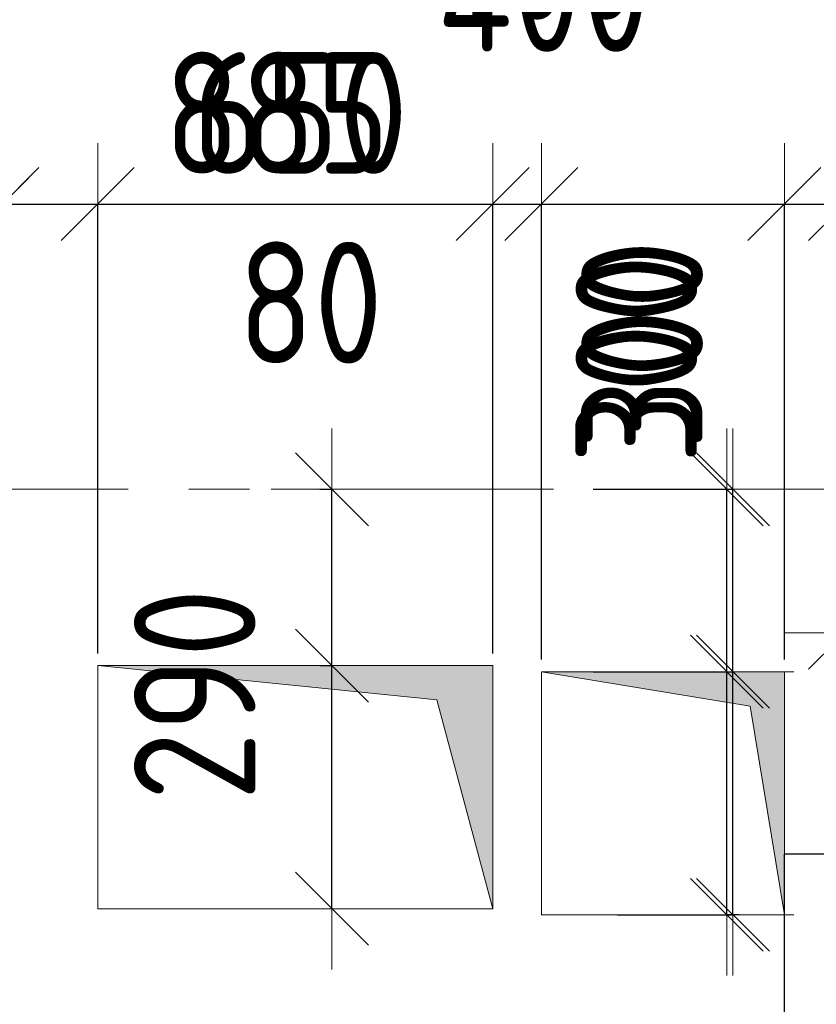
# Model space of a CAD drawing. Header units: metres. Extents: x -38 to 89, y -15 to 21.
# Tile 80 of 129: x 53.59 to 54.9, y 6.55 to 8.17. Entities that reach past the tile are written whole.
import ezdxf

# ---------------------------------------------------------------- set-up
doc = ezdxf.new("R2010")
doc.units = ezdxf.units.M
doc.header["$PDMODE"] = 65
for name, pattern in [('______11', [0.5, 0.4, -0.05, 0, -0.05]), ('______2', [0.27, 0.2, -0.07]), ('______5', [1.1, 0.8, -0.1, 0.1, -0.1])]:
    doc.linetypes.add(name, pattern=pattern)
for name, color, linetype, lineweight in [('XR$2$Осевая линия (1)', 7, '______5', 13), ('XR$3$Перекрытие (1)', 7, 'Continuous', 35), ('XR$4$Размерная линия (1)', 7, 'Continuous', 13), ('XR$5$Размерная линия (1)', 7, 'Continuous', 13)]:
    doc.layers.add(name, color=color, linetype=linetype, lineweight=lineweight)
doc.layers.add('XR$3$Макрос проема_ отверстия', color=7, linetype='Continuous', lineweight=13, true_color=0x2d2d2d)
doc.layers.add('XR$7$Стена_ бетон несущ.', color=7, linetype='Continuous', lineweight=70, true_color=0xb4b496)
doc.styles.add('ISOCPEUR', font='txt')
doc.dimstyles.new('DIMSTYLE_3', dxfattribs={"dimtxt": 0.2, "dimasz": 0.2, "dimexe": 0, "dimexo": 0, "dimgap": 0.1, "dimtad": 2, "dimdec": 0, "dimlfac": 1000, "dimrnd": 5, "dimzin": 12, "dimdsep": 46, "dimtxsty": 'ISOCPEUR', "dimblk1": 'ALL_ML_STRICH', "dimblk2": 'ALL_ML_STRICH', "dimsah": 1, "dimcen": 0, "dimclrd": 7, "dimclre": 256, "dimclrt": 7, "dimadec": 0, "dimazin": 0, "dimtfac": 1, "dimtdec": 0, "dimtix": 1, "dimtmove": 2, "dimatfit": 3, "dimfxl": 0, "dimtzin": 0, "dimlwd": 0, "dimlwe": -3, "dimarcsym": 0})
doc.dimstyles.new('DIMSTYLE_6', dxfattribs={"dimtxt": 0.2, "dimasz": 0.2, "dimexe": 0, "dimexo": 0, "dimgap": 0.1, "dimtad": 2, "dimdec": 0, "dimlfac": 1000, "dimrnd": 5, "dimzin": 12, "dimdsep": 46, "dimtxsty": 'ISOCPEUR', "dimblk1": 'ALL_ML_STRICH', "dimblk2": 'ALL_ML_STRICH', "dimsah": 1, "dimcen": 0, "dimclrd": 7, "dimclre": 256, "dimclrt": 7, "dimadec": 0, "dimazin": 0, "dimtfac": 1, "dimtdec": 0, "dimtix": 1, "dimtmove": 2, "dimatfit": 3, "dimfxl": 0, "dimtvp": 1.2, "dimtzin": 0, "dimlwd": 0, "dimlwe": -3, "dimarcsym": 0})
doc.dimstyles.new('DIMSTYLE_7', dxfattribs={"dimtxt": 0.2, "dimasz": 0.2, "dimexe": 0, "dimexo": 0, "dimgap": 0.1, "dimtad": 0, "dimdec": 0, "dimlfac": 1000, "dimrnd": 5, "dimzin": 12, "dimdsep": 46, "dimtxsty": 'ISOCPEUR', "dimblk1": 'ALL_ML_STRICH', "dimblk2": 'ALL_ML_STRICH', "dimsah": 1, "dimcen": 0, "dimclrd": 7, "dimclre": 256, "dimclrt": 7, "dimadec": 0, "dimazin": 0, "dimtfac": 1, "dimtdec": 0, "dimtix": 1, "dimtmove": 2, "dimatfit": 3, "dimfxl": 0, "dimtvp": 1.2, "dimtzin": 0, "dimlwd": 0, "dimlwe": -3, "dimarcsym": 0})

# ---------------------------------------------------------------- blocks, each defined once
blk = doc.blocks.new('Отображение проема', base_point=(-1.1579, -49.3094))
at = {"layer": 'XR$3$Макрос проема_ отверстия', "true_color": 0x000000, "transparency": 33554687}
blk.add_hatch(color=18, dxfattribs=at).paths.add_polyline_path([(-1.1579, -50.1094), (-1.0448, -49.4225), (-0.3579, -49.3094), (-1.1579, -49.3094)])
at = {"layer": 'XR$3$Макрос проема_ отверстия', "transparency": 33554687}
for p, q in [((-1.1579, -50.1094), (-1.1579, -49.3094)), ((-1.1579, -49.3094), (-0.3579, -49.3094)), ((-1.0448, -49.4225), (-0.3579, -49.3094)), ((-1.1579, -50.1094), (-1.0448, -49.4225))]:
    blk.add_line(p, q, dxfattribs=at)
blk = doc.blocks.new('ALL_ML_STRICH')
at = {"color": 0, "linetype": 'ByBlock', "lineweight": -2}
for p, q in [((0, -0.5), (0, 0.5)), ((-0.3, -0.3), (0.3, 0.3)), ((-1, 0), (0.5, 0))]:
    blk.add_line(p, q, dxfattribs=at)
blk = doc.blocks.new('*D177')
at = {"layer": 'DEFPOINTS', "color": 7, "linetype": 'Continuous', "lineweight": 13, "transparency": 33554687}
for p in [(54.95, 7.1641), (54.95, 6.7254), (55.05, 6.5799)]:
    blk.add_point(p, dxfattribs=at)
at = {"layer": 'XR$4$Размерная линия (1)', "color": 9, "linetype": 'Continuous', "lineweight": -2, "true_color": 0xc7c7c7, "transparency": 33554687}
for p, q in [((54.95, 6.7454), (54.95, 7.1641)), ((55.05, 6.5999), (55.05, 7.1641))]:
    blk.add_line(p, q, dxfattribs=at)
at = {"layer": 'XR$4$Размерная линия (1)', "color": 7, "linetype": 'Continuous', "lineweight": -2, "transparency": 33554687}
blk.add_line((54.95, 7.1641), (55.05, 7.1641), dxfattribs=at)
at = {"layer": 'XR$4$Размерная линия (1)', "color": 7, "linetype": 'Continuous', "lineweight": 13, "transparency": 33554687, "xscale": 0.2, "yscale": 0.2, "zscale": 0.2, "rotation": 180}
blk.add_blockref('ALL_ML_STRICH', (54.95, 7.1641), dxfattribs=at)
at = {"layer": 'XR$4$Размерная линия (1)', "color": 7, "linetype": 'Continuous', "lineweight": 13, "transparency": 33554687, "xscale": 0.2, "yscale": 0.2, "zscale": 0.2}
blk.add_blockref('ALL_ML_STRICH', (55.05, 7.1641), dxfattribs=at)
at = {"layer": 'XR$4$Размерная линия (1)', "color": 7, "linetype": 'Continuous', "lineweight": 13, "transparency": 33554687, "insert": (55.4015, 6.9507), "char_height": 0.2, "width": 0.5, "attachment_point": 5, "style": 'ISOCPEUR'}
blk.add_mtext('\\W0.83;\\A1;{100}', dxfattribs=at)
blk = doc.blocks.new('*D181')
at = {"layer": 'DEFPOINTS', "color": 7, "linetype": 'Continuous', "lineweight": 13, "transparency": 33554687}
for p in [(54.5156, 7.1), (54.5555, 6.7), (54.7654, 6.7)]:
    blk.add_point(p, dxfattribs=at)
at = {"layer": 'XR$4$Размерная линия (1)', "color": 9, "linetype": 'Continuous', "lineweight": -2, "true_color": 0xc7c7c7, "transparency": 33554687}
for p, q in [((54.5356, 7.1), (54.7654, 7.1)), ((54.5755, 6.7), (54.7654, 6.7))]:
    blk.add_line(p, q, dxfattribs=at)
at = {"layer": 'XR$4$Размерная линия (1)', "color": 7, "linetype": 'Continuous', "lineweight": -2, "transparency": 33554687}
blk.add_line((54.7654, 6.7), (54.7654, 7.1), dxfattribs=at)
at = {"layer": 'XR$4$Размерная линия (1)', "color": 7, "linetype": 'Continuous', "lineweight": 13, "transparency": 33554687, "xscale": 0.2, "yscale": 0.2, "zscale": 0.2}
for p, rotation in [((54.7654, 7.1), 90), ((54.7654, 6.7), 270)]:
    blk.add_blockref('ALL_ML_STRICH', p, dxfattribs=dict(at, rotation=rotation))
at = {"layer": 'XR$4$Размерная линия (1)', "color": 7, "linetype": 'Continuous', "lineweight": 13, "transparency": 33554687, "insert": (54.6151, 6.3393), "char_height": 0.2, "width": 0.5, "attachment_point": 5, "rotation": 90, "style": 'ISOCPEUR'}
blk.add_mtext('\\W0.83;\\A1;{400}', dxfattribs=at)
blk = doc.blocks.new('*D182')
at = {"layer": 'DEFPOINTS', "color": 7, "linetype": 'Continuous', "lineweight": 13, "transparency": 33554687}
for p in [(54.5156, 7.4), (54.5156, 7.1), (54.7654, 7.1)]:
    blk.add_point(p, dxfattribs=at)
at = {"layer": 'XR$4$Размерная линия (1)', "color": 9, "linetype": 'Continuous', "lineweight": -2, "true_color": 0xc7c7c7, "transparency": 33554687}
for p, q in [((54.5356, 7.4), (54.7654, 7.4)), ((54.5356, 7.1), (54.7654, 7.1))]:
    blk.add_line(p, q, dxfattribs=at)
at = {"layer": 'XR$4$Размерная линия (1)', "color": 7, "linetype": 'Continuous', "lineweight": -2, "transparency": 33554687}
blk.add_line((54.7654, 7.1), (54.7654, 7.4), dxfattribs=at)
at = {"layer": 'XR$4$Размерная линия (1)', "color": 7, "linetype": 'Continuous', "lineweight": 13, "transparency": 33554687, "xscale": 0.2, "yscale": 0.2, "zscale": 0.2}
for p, rotation in [((54.7654, 7.4), 90), ((54.7654, 7.1), 270)]:
    blk.add_blockref('ALL_ML_STRICH', p, dxfattribs=dict(at, rotation=rotation))
at = {"layer": 'XR$4$Размерная линия (1)', "color": 7, "linetype": 'Continuous', "lineweight": 13, "transparency": 33554687, "insert": (54.616, 7.6381), "char_height": 0.2, "width": 0.5, "attachment_point": 5, "rotation": 90, "style": 'ISOCPEUR'}
blk.add_mtext('\\W0.83;\\A1;{300}', dxfattribs=at)
blk = doc.blocks.new('*D287')
at = {"layer": 'DEFPOINTS', "color": 7, "linetype": 'Continuous', "lineweight": 13, "transparency": 33554687}
for p in [(52.963, 7.8692), (52.963, 7.2599), (53.563, 7.2599)]:
    blk.add_point(p, dxfattribs=at)
at = {"layer": 'XR$4$Размерная линия (1)', "color": 9, "linetype": 'Continuous', "lineweight": -2, "true_color": 0xc7c7c7, "transparency": 33554687}
for p, q in [((52.963, 7.2799), (52.963, 7.8692)), ((53.563, 7.2799), (53.563, 7.8692))]:
    blk.add_line(p, q, dxfattribs=at)
at = {"layer": 'XR$4$Размерная линия (1)', "color": 7, "linetype": 'Continuous', "lineweight": -2, "transparency": 33554687}
blk.add_line((52.963, 7.8692), (53.563, 7.8692), dxfattribs=at)
at = {"layer": 'XR$4$Размерная линия (1)', "color": 7, "linetype": 'Continuous', "lineweight": 13, "transparency": 33554687, "xscale": 0.2, "yscale": 0.2, "zscale": 0.2, "rotation": 180}
blk.add_blockref('ALL_ML_STRICH', (52.963, 7.8692), dxfattribs=at)
at = {"layer": 'XR$4$Размерная линия (1)', "color": 7, "linetype": 'Continuous', "lineweight": 13, "transparency": 33554687, "xscale": 0.2, "yscale": 0.2, "zscale": 0.2}
blk.add_blockref('ALL_ML_STRICH', (53.563, 7.8692), dxfattribs=at)
at = {"layer": 'XR$4$Размерная линия (1)', "color": 7, "linetype": 'Continuous', "lineweight": 13, "transparency": 33554687, "insert": (53.2713, 8.0192), "char_height": 0.2, "width": 0.5, "attachment_point": 5, "style": 'ISOCPEUR'}
blk.add_mtext('\\W0.83;\\A1;{600}', dxfattribs=at)
blk = doc.blocks.new('*D288')
at = {"layer": 'DEFPOINTS', "color": 7, "linetype": 'Continuous', "lineweight": 13, "transparency": 33554687}
for p in [(53.563, 7.8692), (53.563, 7.2599), (54.4501, 7.0999)]:
    blk.add_point(p, dxfattribs=at)
at = {"layer": 'XR$4$Размерная линия (1)', "color": 9, "linetype": 'Continuous', "lineweight": -2, "true_color": 0xc7c7c7, "transparency": 33554687}
for p, q in [((53.563, 7.2799), (53.563, 7.8692)), ((54.4501, 7.1199), (54.4501, 7.8692))]:
    blk.add_line(p, q, dxfattribs=at)
at = {"layer": 'XR$4$Размерная линия (1)', "color": 7, "linetype": 'Continuous', "lineweight": -2, "transparency": 33554687}
blk.add_line((53.563, 7.8692), (54.4501, 7.8692), dxfattribs=at)
at = {"layer": 'XR$4$Размерная линия (1)', "color": 7, "linetype": 'Continuous', "lineweight": 13, "transparency": 33554687, "xscale": 0.2, "yscale": 0.2, "zscale": 0.2, "rotation": 180}
blk.add_blockref('ALL_ML_STRICH', (53.563, 7.8692), dxfattribs=at)
at = {"layer": 'XR$4$Размерная линия (1)', "color": 7, "linetype": 'Continuous', "lineweight": 13, "transparency": 33554687, "xscale": 0.2, "yscale": 0.2, "zscale": 0.2}
blk.add_blockref('ALL_ML_STRICH', (54.4501, 7.8692), dxfattribs=at)
at = {"layer": 'XR$4$Размерная линия (1)', "color": 7, "linetype": 'Continuous', "lineweight": 13, "transparency": 33554687, "insert": (54.0149, 8.0192), "char_height": 0.2, "width": 0.5, "attachment_point": 5, "style": 'ISOCPEUR'}
blk.add_mtext('\\W0.83;\\A1;{885}', dxfattribs=at)
blk = doc.blocks.new('*D289')
at = {"layer": 'DEFPOINTS', "color": 7, "linetype": 'Continuous', "lineweight": 13, "transparency": 33554687}
for p in [(54.4501, 7.8692), (54.4501, 7.0999), (54.8501, 7.1)]:
    blk.add_point(p, dxfattribs=at)
at = {"layer": 'XR$4$Размерная линия (1)', "color": 9, "linetype": 'Continuous', "lineweight": -2, "true_color": 0xc7c7c7, "transparency": 33554687}
for p, q in [((54.4501, 7.1199), (54.4501, 7.8692)), ((54.8501, 7.12), (54.8501, 7.8692))]:
    blk.add_line(p, q, dxfattribs=at)
at = {"layer": 'XR$4$Размерная линия (1)', "color": 7, "linetype": 'Continuous', "lineweight": -2, "transparency": 33554687}
blk.add_line((54.4501, 7.8692), (54.8501, 7.8692), dxfattribs=at)
at = {"layer": 'XR$4$Размерная линия (1)', "color": 7, "linetype": 'Continuous', "lineweight": 13, "transparency": 33554687, "xscale": 0.2, "yscale": 0.2, "zscale": 0.2, "rotation": 180}
blk.add_blockref('ALL_ML_STRICH', (54.4501, 7.8692), dxfattribs=at)
at = {"layer": 'XR$4$Размерная линия (1)', "color": 7, "linetype": 'Continuous', "lineweight": 13, "transparency": 33554687, "xscale": 0.2, "yscale": 0.2, "zscale": 0.2}
blk.add_blockref('ALL_ML_STRICH', (54.8501, 7.8692), dxfattribs=at)
at = {"layer": 'XR$4$Размерная линия (1)', "color": 7, "linetype": 'Continuous', "lineweight": 13, "transparency": 33554687, "insert": (54.4377, 8.2727), "char_height": 0.2, "width": 0.5, "attachment_point": 5, "style": 'ISOCPEUR'}
blk.add_mtext('\\W0.83;\\A1;{400}', dxfattribs=at)
blk = doc.blocks.new('*D290')
at = {"layer": 'DEFPOINTS', "color": 7, "linetype": 'Continuous', "lineweight": 13, "transparency": 33554687}
for p in [(54.8501, 7.8692), (54.95, 7.6293), (54.8501, 7.1)]:
    blk.add_point(p, dxfattribs=at)
at = {"layer": 'XR$4$Размерная линия (1)', "color": 9, "linetype": 'Continuous', "lineweight": -2, "true_color": 0xc7c7c7, "transparency": 33554687}
for p, q in [((54.8501, 7.12), (54.8501, 7.8692)), ((54.95, 7.6493), (54.95, 7.8692))]:
    blk.add_line(p, q, dxfattribs=at)
at = {"layer": 'XR$4$Размерная линия (1)', "color": 7, "linetype": 'Continuous', "lineweight": -2, "transparency": 33554687}
blk.add_line((54.8501, 7.8692), (54.95, 7.8692), dxfattribs=at)
at = {"layer": 'XR$4$Размерная линия (1)', "color": 7, "linetype": 'Continuous', "lineweight": 13, "transparency": 33554687, "xscale": 0.2, "yscale": 0.2, "zscale": 0.2}
blk.add_blockref('ALL_ML_STRICH', (54.95, 7.8692), dxfattribs=at)
at = {"layer": 'XR$4$Размерная линия (1)', "color": 7, "linetype": 'Continuous', "lineweight": 13, "transparency": 33554687, "xscale": 0.2, "yscale": 0.2, "zscale": 0.2, "rotation": 180}
blk.add_blockref('ALL_ML_STRICH', (54.8501, 7.8692), dxfattribs=at)
at = {"layer": 'XR$4$Размерная линия (1)', "color": 7, "linetype": 'Continuous', "lineweight": 13, "transparency": 33554687, "insert": (55.2818, 8.0199), "char_height": 0.2, "width": 0.5, "attachment_point": 5, "style": 'ISOCPEUR'}
blk.add_mtext('\\W0.83;\\A1;{100}', dxfattribs=at)
blk = doc.blocks.new('*D549')
at = {"layer": 'DEFPOINTS', "color": 7, "linetype": 'Continuous', "lineweight": 13, "transparency": 33554687}
for p in [(54.95, 7.1641), (54.95, 6.7254), (55.05, 6.5799)]:
    blk.add_point(p, dxfattribs=at)
at = {"layer": 'XR$5$Размерная линия (1)', "color": 9, "linetype": 'Continuous', "lineweight": -2, "true_color": 0xc7c7c7, "transparency": 33554687}
for p, q in [((54.95, 6.7454), (54.95, 7.1641)), ((55.05, 6.5999), (55.05, 7.1641))]:
    blk.add_line(p, q, dxfattribs=at)
at = {"layer": 'XR$5$Размерная линия (1)', "color": 7, "linetype": 'Continuous', "lineweight": -2, "transparency": 33554687}
blk.add_line((54.95, 7.1641), (55.05, 7.1641), dxfattribs=at)
at = {"layer": 'XR$5$Размерная линия (1)', "color": 7, "linetype": 'Continuous', "lineweight": 13, "transparency": 33554687, "xscale": 0.2, "yscale": 0.2, "zscale": 0.2, "rotation": 180}
blk.add_blockref('ALL_ML_STRICH', (54.95, 7.1641), dxfattribs=at)
at = {"layer": 'XR$5$Размерная линия (1)', "color": 7, "linetype": 'Continuous', "lineweight": 13, "transparency": 33554687, "xscale": 0.2, "yscale": 0.2, "zscale": 0.2}
blk.add_blockref('ALL_ML_STRICH', (55.05, 7.1641), dxfattribs=at)
at = {"layer": 'XR$5$Размерная линия (1)', "color": 7, "linetype": 'Continuous', "lineweight": 13, "transparency": 33554687, "insert": (55.4768, 7.7639), "char_height": 0.2, "width": 0.5, "attachment_point": 5, "style": 'ISOCPEUR'}
blk.add_mtext('\\W0.83;\\A1;{100}', dxfattribs=at)
blk = doc.blocks.new('*D553')
at = {"layer": 'DEFPOINTS', "color": 7, "linetype": 'Continuous', "lineweight": 13, "transparency": 33554687}
for p in [(54.7156, 7.1), (54.7554, 6.7), (54.7555, 6.7)]:
    blk.add_point(p, dxfattribs=at)
at = {"layer": 'XR$5$Размерная линия (1)', "color": 9, "linetype": 'Continuous', "lineweight": -2, "true_color": 0xc7c7c7, "transparency": 33554687}
for p, q in [((54.7356, 7.1), (54.7554, 7.1)), ((54.7755, 6.7), (54.7554, 6.7))]:
    blk.add_line(p, q, dxfattribs=at)
at = {"layer": 'XR$5$Размерная линия (1)', "color": 7, "linetype": 'Continuous', "lineweight": -2, "transparency": 33554687}
blk.add_line((54.7554, 6.7), (54.7554, 7.1), dxfattribs=at)
at = {"layer": 'XR$5$Размерная линия (1)', "color": 7, "linetype": 'Continuous', "lineweight": 13, "transparency": 33554687, "xscale": 0.2, "yscale": 0.2, "zscale": 0.2}
for p, rotation in [((54.7554, 7.1), 90), ((54.7554, 6.7), 270)]:
    blk.add_blockref('ALL_ML_STRICH', p, dxfattribs=dict(at, rotation=rotation))
at = {"layer": 'XR$5$Размерная линия (1)', "color": 7, "linetype": 'Continuous', "lineweight": 13, "transparency": 33554687, "insert": (54.6051, 6.3393), "char_height": 0.2, "width": 0.5, "attachment_point": 5, "rotation": 90, "style": 'ISOCPEUR'}
blk.add_mtext('\\W0.83;\\A1;{400}', dxfattribs=at)
blk = doc.blocks.new('*D554')
at = {"layer": 'DEFPOINTS', "color": 7, "linetype": 'Continuous', "lineweight": 13, "transparency": 33554687}
for p in [(54.7156, 7.4), (54.7156, 7.1), (54.7554, 7.1)]:
    blk.add_point(p, dxfattribs=at)
at = {"layer": 'XR$5$Размерная линия (1)', "color": 9, "linetype": 'Continuous', "lineweight": -2, "true_color": 0xc7c7c7, "transparency": 33554687}
for p, q in [((54.7356, 7.4), (54.7554, 7.4)), ((54.7356, 7.1), (54.7554, 7.1))]:
    blk.add_line(p, q, dxfattribs=at)
at = {"layer": 'XR$5$Размерная линия (1)', "color": 7, "linetype": 'Continuous', "lineweight": -2, "transparency": 33554687}
blk.add_line((54.7554, 7.1), (54.7554, 7.4), dxfattribs=at)
at = {"layer": 'XR$5$Размерная линия (1)', "color": 7, "linetype": 'Continuous', "lineweight": 13, "transparency": 33554687, "xscale": 0.2, "yscale": 0.2, "zscale": 0.2}
for p, rotation in [((54.7554, 7.4), 90), ((54.7554, 7.1), 270)]:
    blk.add_blockref('ALL_ML_STRICH', p, dxfattribs=dict(at, rotation=rotation))
at = {"layer": 'XR$5$Размерная линия (1)', "color": 7, "linetype": 'Continuous', "lineweight": 13, "transparency": 33554687, "insert": (54.6065, 7.6143), "char_height": 0.2, "width": 0.5, "attachment_point": 5, "rotation": 90, "style": 'ISOCPEUR'}
blk.add_mtext('\\W0.83;\\A1;{300}', dxfattribs=at)
blk = doc.blocks.new('*D555')
at = {"layer": 'DEFPOINTS', "color": 7, "linetype": 'Continuous', "lineweight": 13, "transparency": 33554687}
for p in [(52.963, 7.8692), (52.963, 7.2599), (53.563, 7.2599)]:
    blk.add_point(p, dxfattribs=at)
at = {"layer": 'XR$5$Размерная линия (1)', "color": 9, "linetype": 'Continuous', "lineweight": -2, "true_color": 0xc7c7c7, "transparency": 33554687}
for p, q in [((52.963, 7.2799), (52.963, 7.8692)), ((53.563, 7.2799), (53.563, 7.8692))]:
    blk.add_line(p, q, dxfattribs=at)
at = {"layer": 'XR$5$Размерная линия (1)', "color": 7, "linetype": 'Continuous', "lineweight": -2, "transparency": 33554687}
blk.add_line((52.963, 7.8692), (53.563, 7.8692), dxfattribs=at)
at = {"layer": 'XR$5$Размерная линия (1)', "color": 7, "linetype": 'Continuous', "lineweight": 13, "transparency": 33554687, "xscale": 0.2, "yscale": 0.2, "zscale": 0.2, "rotation": 180}
blk.add_blockref('ALL_ML_STRICH', (52.963, 7.8692), dxfattribs=at)
at = {"layer": 'XR$5$Размерная линия (1)', "color": 7, "linetype": 'Continuous', "lineweight": 13, "transparency": 33554687, "xscale": 0.2, "yscale": 0.2, "zscale": 0.2}
blk.add_blockref('ALL_ML_STRICH', (53.563, 7.8692), dxfattribs=at)
at = {"layer": 'XR$5$Размерная линия (1)', "color": 7, "linetype": 'Continuous', "lineweight": 13, "transparency": 33554687, "insert": (53.2713, 8.0192), "char_height": 0.2, "width": 0.5, "attachment_point": 5, "style": 'ISOCPEUR'}
blk.add_mtext('\\W0.83;\\A1;{600}', dxfattribs=at)
blk = doc.blocks.new('*D556')
at = {"layer": 'DEFPOINTS', "color": 7, "linetype": 'Continuous', "lineweight": 13, "transparency": 33554687}
for p in [(53.563, 7.8692), (53.563, 7.2599), (53.72, 7.11)]:
    blk.add_point(p, dxfattribs=at)
at = {"layer": 'XR$5$Размерная линия (1)', "color": 9, "linetype": 'Continuous', "lineweight": -2, "true_color": 0xc7c7c7, "transparency": 33554687}
for p, q in [((53.563, 7.2799), (53.563, 7.8692)), ((53.72, 7.13), (53.72, 7.8692))]:
    blk.add_line(p, q, dxfattribs=at)
at = {"layer": 'XR$5$Размерная линия (1)', "color": 7, "linetype": 'Continuous', "lineweight": -2, "transparency": 33554687}
blk.add_line((53.563, 7.8692), (53.72, 7.8692), dxfattribs=at)
at = {"layer": 'XR$5$Размерная линия (1)', "color": 7, "linetype": 'Continuous', "lineweight": 13, "transparency": 33554687, "xscale": 0.2, "yscale": 0.2, "zscale": 0.2, "rotation": 180}
blk.add_blockref('ALL_ML_STRICH', (53.563, 7.8692), dxfattribs=at)
at = {"layer": 'XR$5$Размерная линия (1)', "color": 7, "linetype": 'Continuous', "lineweight": 13, "transparency": 33554687, "xscale": 0.2, "yscale": 0.2, "zscale": 0.2}
blk.add_blockref('ALL_ML_STRICH', (53.72, 7.8692), dxfattribs=at)
at = {"layer": 'XR$5$Размерная линия (1)', "color": 7, "linetype": 'Continuous', "lineweight": 13, "transparency": 33554687, "insert": (53.2863, 7.7144), "char_height": 0.2, "width": 0.5, "attachment_point": 5, "style": 'ISOCPEUR'}
blk.add_mtext('\\W0.83;\\A1;{155}', dxfattribs=at)
blk = doc.blocks.new('*D557')
at = {"layer": 'DEFPOINTS', "color": 7, "linetype": 'Continuous', "lineweight": 13, "transparency": 33554687}
for p in [(53.72, 7.8692), (53.72, 7.11), (54.37, 7.11)]:
    blk.add_point(p, dxfattribs=at)
at = {"layer": 'XR$5$Размерная линия (1)', "color": 9, "linetype": 'Continuous', "lineweight": -2, "true_color": 0xc7c7c7, "transparency": 33554687}
for p, q in [((53.72, 7.13), (53.72, 7.8692)), ((54.37, 7.13), (54.37, 7.8692))]:
    blk.add_line(p, q, dxfattribs=at)
at = {"layer": 'XR$5$Размерная линия (1)', "color": 7, "linetype": 'Continuous', "lineweight": -2, "transparency": 33554687}
blk.add_line((53.72, 7.8692), (54.37, 7.8692), dxfattribs=at)
at = {"layer": 'XR$5$Размерная линия (1)', "color": 7, "linetype": 'Continuous', "lineweight": 13, "transparency": 33554687, "xscale": 0.2, "yscale": 0.2, "zscale": 0.2, "rotation": 180}
blk.add_blockref('ALL_ML_STRICH', (53.72, 7.8692), dxfattribs=at)
at = {"layer": 'XR$5$Размерная линия (1)', "color": 7, "linetype": 'Continuous', "lineweight": 13, "transparency": 33554687, "xscale": 0.2, "yscale": 0.2, "zscale": 0.2}
blk.add_blockref('ALL_ML_STRICH', (54.37, 7.8692), dxfattribs=at)
at = {"layer": 'XR$5$Размерная линия (1)', "color": 7, "linetype": 'Continuous', "lineweight": 13, "transparency": 33554687, "insert": (54.0533, 8.0192), "char_height": 0.2, "width": 0.5, "attachment_point": 5, "style": 'ISOCPEUR'}
blk.add_mtext('\\W0.83;\\A1;{650}', dxfattribs=at)
blk = doc.blocks.new('*D558')
at = {"layer": 'DEFPOINTS', "color": 7, "linetype": 'Continuous', "lineweight": 13, "transparency": 33554687}
for p in [(54.37, 7.8692), (54.37, 7.11), (54.4501, 7.0999)]:
    blk.add_point(p, dxfattribs=at)
at = {"layer": 'XR$5$Размерная линия (1)', "color": 9, "linetype": 'Continuous', "lineweight": -2, "true_color": 0xc7c7c7, "transparency": 33554687}
for p, q in [((54.37, 7.13), (54.37, 7.8692)), ((54.4501, 7.1199), (54.4501, 7.8692))]:
    blk.add_line(p, q, dxfattribs=at)
at = {"layer": 'XR$5$Размерная линия (1)', "color": 7, "linetype": 'Continuous', "lineweight": -2, "transparency": 33554687}
blk.add_line((54.37, 7.8692), (54.4501, 7.8692), dxfattribs=at)
at = {"layer": 'XR$5$Размерная линия (1)', "color": 7, "linetype": 'Continuous', "lineweight": 13, "transparency": 33554687, "xscale": 0.2, "yscale": 0.2, "zscale": 0.2}
blk.add_blockref('ALL_ML_STRICH', (54.4501, 7.8692), dxfattribs=at)
at = {"layer": 'XR$5$Размерная линия (1)', "color": 7, "linetype": 'Continuous', "lineweight": 13, "transparency": 33554687, "xscale": 0.2, "yscale": 0.2, "zscale": 0.2, "rotation": 180}
blk.add_blockref('ALL_ML_STRICH', (54.37, 7.8692), dxfattribs=at)
at = {"layer": 'XR$5$Размерная линия (1)', "color": 7, "linetype": 'Continuous', "lineweight": 13, "transparency": 33554687, "insert": (54.07, 7.7071), "char_height": 0.2, "width": 0.333333, "attachment_point": 5, "style": 'ISOCPEUR'}
blk.add_mtext('\\W0.83;\\A1;{80}', dxfattribs=at)
blk = doc.blocks.new('*D559')
at = {"layer": 'DEFPOINTS', "color": 7, "linetype": 'Continuous', "lineweight": 13, "transparency": 33554687}
for p in [(54.4501, 7.8692), (54.4501, 7.0999), (54.8501, 7.1)]:
    blk.add_point(p, dxfattribs=at)
at = {"layer": 'XR$5$Размерная линия (1)', "color": 9, "linetype": 'Continuous', "lineweight": -2, "true_color": 0xc7c7c7, "transparency": 33554687}
for p, q in [((54.4501, 7.1199), (54.4501, 7.8692)), ((54.8501, 7.12), (54.8501, 7.8692))]:
    blk.add_line(p, q, dxfattribs=at)
at = {"layer": 'XR$5$Размерная линия (1)', "color": 7, "linetype": 'Continuous', "lineweight": -2, "transparency": 33554687}
blk.add_line((54.4501, 7.8692), (54.8501, 7.8692), dxfattribs=at)
at = {"layer": 'XR$5$Размерная линия (1)', "color": 7, "linetype": 'Continuous', "lineweight": 13, "transparency": 33554687, "xscale": 0.2, "yscale": 0.2, "zscale": 0.2, "rotation": 180}
blk.add_blockref('ALL_ML_STRICH', (54.4501, 7.8692), dxfattribs=at)
at = {"layer": 'XR$5$Размерная линия (1)', "color": 7, "linetype": 'Continuous', "lineweight": 13, "transparency": 33554687, "xscale": 0.2, "yscale": 0.2, "zscale": 0.2}
blk.add_blockref('ALL_ML_STRICH', (54.8501, 7.8692), dxfattribs=at)
at = {"layer": 'XR$5$Размерная линия (1)', "color": 7, "linetype": 'Continuous', "lineweight": 13, "transparency": 33554687, "insert": (54.4537, 8.2199), "char_height": 0.2, "width": 0.5, "attachment_point": 5, "style": 'ISOCPEUR'}
blk.add_mtext('\\W0.83;\\A1;{400}', dxfattribs=at)
blk = doc.blocks.new('*D560')
at = {"layer": 'DEFPOINTS', "color": 7, "linetype": 'Continuous', "lineweight": 13, "transparency": 33554687}
for p in [(54.8501, 7.8692), (54.95, 7.6293), (54.8501, 7.1)]:
    blk.add_point(p, dxfattribs=at)
at = {"layer": 'XR$5$Размерная линия (1)', "color": 9, "linetype": 'Continuous', "lineweight": -2, "true_color": 0xc7c7c7, "transparency": 33554687}
for p, q in [((54.8501, 7.12), (54.8501, 7.8692)), ((54.95, 7.6493), (54.95, 7.8692))]:
    blk.add_line(p, q, dxfattribs=at)
at = {"layer": 'XR$5$Размерная линия (1)', "color": 7, "linetype": 'Continuous', "lineweight": -2, "transparency": 33554687}
blk.add_line((54.8501, 7.8692), (54.95, 7.8692), dxfattribs=at)
at = {"layer": 'XR$5$Размерная линия (1)', "color": 7, "linetype": 'Continuous', "lineweight": 13, "transparency": 33554687, "xscale": 0.2, "yscale": 0.2, "zscale": 0.2}
blk.add_blockref('ALL_ML_STRICH', (54.95, 7.8692), dxfattribs=at)
at = {"layer": 'XR$5$Размерная линия (1)', "color": 7, "linetype": 'Continuous', "lineweight": 13, "transparency": 33554687, "xscale": 0.2, "yscale": 0.2, "zscale": 0.2, "rotation": 180}
blk.add_blockref('ALL_ML_STRICH', (54.8501, 7.8692), dxfattribs=at)
at = {"layer": 'XR$5$Размерная линия (1)', "color": 7, "linetype": 'Continuous', "lineweight": 13, "transparency": 33554687, "insert": (55.2026, 8.1394), "char_height": 0.2, "width": 0.5, "attachment_point": 5, "style": 'ISOCPEUR'}
blk.add_mtext('\\W0.83;\\A1;{100}', dxfattribs=at)
blk = doc.blocks.new('*D561')
at = {"layer": 'DEFPOINTS', "color": 7, "linetype": 'Continuous', "lineweight": 13, "transparency": 33554687}
for p in [(54.0656, 7.11), (54.1054, 6.71), (54.1055, 6.71)]:
    blk.add_point(p, dxfattribs=at)
at = {"layer": 'XR$5$Размерная линия (1)', "color": 9, "linetype": 'Continuous', "lineweight": -2, "true_color": 0xc7c7c7, "transparency": 33554687}
for p, q in [((54.0856, 7.11), (54.1054, 7.11)), ((54.1054, 6.71), (54.1054, 6.71))]:
    blk.add_line(p, q, dxfattribs=at)
at = {"layer": 'XR$5$Размерная линия (1)', "color": 7, "linetype": 'Continuous', "lineweight": -2, "transparency": 33554687}
blk.add_line((54.1054, 6.71), (54.1054, 7.11), dxfattribs=at)
at = {"layer": 'XR$5$Размерная линия (1)', "color": 7, "linetype": 'Continuous', "lineweight": 13, "transparency": 33554687, "xscale": 0.2, "yscale": 0.2, "zscale": 0.2}
for p, rotation in [((54.1054, 7.11), 90), ((54.1054, 6.71), 270)]:
    blk.add_blockref('ALL_ML_STRICH', p, dxfattribs=dict(at, rotation=rotation))
at = {"layer": 'XR$5$Размерная линия (1)', "color": 7, "linetype": 'Continuous', "lineweight": 13, "transparency": 33554687, "insert": (53.9525, 6.34), "char_height": 0.2, "width": 0.5, "attachment_point": 5, "rotation": 90, "style": 'ISOCPEUR'}
blk.add_mtext('\\W0.83;\\A1;{400}', dxfattribs=at)
blk = doc.blocks.new('*D562')
at = {"layer": 'DEFPOINTS', "color": 7, "linetype": 'Continuous', "lineweight": 13, "transparency": 33554687}
for p in [(54.0656, 7.4), (54.0656, 7.11), (54.1054, 7.11)]:
    blk.add_point(p, dxfattribs=at)
at = {"layer": 'XR$5$Размерная линия (1)', "color": 9, "linetype": 'Continuous', "lineweight": -2, "true_color": 0xc7c7c7, "transparency": 33554687}
for p, q in [((54.0856, 7.4), (54.1054, 7.4)), ((54.0856, 7.11), (54.1054, 7.11))]:
    blk.add_line(p, q, dxfattribs=at)
at = {"layer": 'XR$5$Размерная линия (1)', "color": 7, "linetype": 'Continuous', "lineweight": -2, "transparency": 33554687}
blk.add_line((54.1054, 7.11), (54.1054, 7.4), dxfattribs=at)
at = {"layer": 'XR$5$Размерная линия (1)', "color": 7, "linetype": 'Continuous', "lineweight": 13, "transparency": 33554687, "xscale": 0.2, "yscale": 0.2, "zscale": 0.2}
for p, rotation in [((54.1054, 7.4), 90), ((54.1054, 7.11), 270)]:
    blk.add_blockref('ALL_ML_STRICH', p, dxfattribs=dict(at, rotation=rotation))
at = {"layer": 'XR$5$Размерная линия (1)', "color": 7, "linetype": 'Continuous', "lineweight": 13, "transparency": 33554687, "insert": (53.8796, 7.0625), "char_height": 0.2, "width": 0.5, "attachment_point": 5, "rotation": 90, "style": 'ISOCPEUR'}
blk.add_mtext('\\W0.83;\\A1;{290}', dxfattribs=at)

msp = doc.modelspace()

# ---------------------------------------------------------------- linework, layer by layer
at = {"layer": 'XR$2$Осевая линия (1)', "color": 253, "linetype": '______11', "lineweight": 13, "true_color": 0xa0a0a0, "transparency": 33554687}
msp.add_line((-2.63, 7.4), (62.6, 7.4), dxfattribs=at)
at = {"layer": 'XR$3$Перекрытие (1)', "color": 7, "linetype": 'Continuous', "lineweight": 13, "transparency": 33554687}
for p, q in [((53.72, 7.11), (53.72, 6.71)), ((54.37, 7.11), (53.72, 7.11)), ((54.37, 6.71), (54.37, 7.11)), ((54.8501, 7.1), (54.4501, 7.0999)), ((54.4501, 7.0999), (54.4501, 6.6999)), ((54.8501, 6.7), (54.8501, 7.1)), ((53.72, 6.71), (54.37, 6.71)), ((54.4501, 6.6999), (54.8501, 6.7))]:
    msp.add_line(p, q, dxfattribs=at)
at = {"layer": 'XR$7$Стена_ бетон несущ.', "color": 253, "linetype": '______2', "lineweight": -3, "true_color": 0xa0a0a0, "transparency": 33554687}
for p, q in [((55.05, 6.8), (54.85, 6.8)), ((54.85, 6.8), (54.85, 6.7)), ((54.85, 6.7), (54.85, 6.5))]:
    msp.add_line(p, q, dxfattribs=at)

# ---------------------------------------------------------------- block references
at = {"layer": 'XR$3$Макрос проема_ отверстия', "transparency": 33554687, "rotation": 270}
for p, xscale, yscale in [((54.37, 7.11), 0.4999999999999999, 0.8124999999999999), ((54.8501, 7.1), 0.500103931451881, 0.4999999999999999)]:
    msp.add_blockref('Отображение проема', p, dxfattribs=dict(at, xscale=xscale, yscale=yscale))

# ---------------------------------------------------------------- dimensions: what is measured, and where the dimension line sits
at = {"layer": 'XR$4$Размерная линия (1)', "color": 7, "linetype": 'Continuous', "lineweight": 13, "transparency": 33554687}
for base, p1, p2, dimstyle, picture, middle in [((54.8501, 7.8692), (54.4501, 7.1199), (54.8501, 7.12), 'DIMSTYLE_6', '*D289', (54.4377, 8.2727)), ((53.563, 7.8692), (52.963, 7.2799), (53.563, 7.2799), 'DIMSTYLE_3', '*D287', (53.2713, 8.0192)), ((54.4501, 7.8692), (53.563, 7.2799), (54.4501, 7.1199), 'DIMSTYLE_3', '*D288', (54.0149, 8.0192)), ((54.95, 7.8692), (54.8501, 7.12), (54.95, 7.6493), 'DIMSTYLE_6', '*D290', (55.2818, 8.0199)), ((55.05, 7.1641), (54.95, 6.7454), (55.05, 6.5999), 'DIMSTYLE_7', '*D177', (55.4015, 6.9507))]:
    dim = msp.add_linear_dim(base=base, p1=p1, p2=p2, dimstyle=dimstyle, override={"dimpost": '<>', "dimclrd": 7, "dimclre": 9, "dimclrt": 7, "dimlwd": 0, "dimlwe": 65533}, dxfattribs=at)
    dim.commit()
    dim.dimension.update_dxf_attribs({"geometry": picture, "text_midpoint": middle, "dimtype": 160})
for base, p1, p2, picture, middle in [((54.7654, 7.4), (54.5356, 7.1), (54.5356, 7.4), '*D182', (54.616, 7.6381)), ((54.7654, 7.1), (54.5755, 6.7), (54.5356, 7.1), '*D181', (54.6151, 6.3393))]:
    dim = msp.add_linear_dim(base=base, p1=p1, p2=p2, angle=90, dimstyle='DIMSTYLE_6', override={"dimpost": '<>', "dimclrd": 7, "dimclre": 9, "dimclrt": 7, "dimlwd": 0, "dimlwe": 65533}, dxfattribs=at)
    dim.commit()
    dim.dimension.update_dxf_attribs({"geometry": picture, "text_midpoint": middle, "dimtype": 160})
at = {"layer": 'XR$5$Размерная линия (1)', "color": 7, "linetype": 'Continuous', "lineweight": 13, "transparency": 33554687}
for base, p1, p2, dimstyle, picture, middle in [((54.8501, 7.8692), (54.4501, 7.1199), (54.8501, 7.12), 'DIMSTYLE_6', '*D559', (54.4537, 8.2199)), ((54.95, 7.8692), (54.8501, 7.12), (54.95, 7.6493), 'DIMSTYLE_6', '*D560', (55.2026, 8.1394)), ((53.563, 7.8692), (52.963, 7.2799), (53.563, 7.2799), 'DIMSTYLE_3', '*D555', (53.2713, 8.0192)), ((54.37, 7.8692), (53.72, 7.13), (54.37, 7.13), 'DIMSTYLE_3', '*D557', (54.0533, 8.0192)), ((53.72, 7.8692), (53.563, 7.2799), (53.72, 7.13), 'DIMSTYLE_7', '*D556', (53.2863, 7.7144)), ((54.4501, 7.8692), (54.37, 7.13), (54.4501, 7.1199), 'DIMSTYLE_7', '*D558', (54.07, 7.7071)), ((55.05, 7.1641), (54.95, 6.7454), (55.05, 6.5999), 'DIMSTYLE_6', '*D549', (55.4768, 7.7639))]:
    dim = msp.add_linear_dim(base=base, p1=p1, p2=p2, dimstyle=dimstyle, override={"dimpost": '<>', "dimclrd": 7, "dimclre": 9, "dimclrt": 7, "dimlwd": 0, "dimlwe": 65533}, dxfattribs=at)
    dim.commit()
    dim.dimension.update_dxf_attribs({"geometry": picture, "text_midpoint": middle, "dimtype": 160})
for base, p1, p2, picture, middle in [((54.7554, 7.4), (54.7356, 7.1), (54.7356, 7.4), '*D554', (54.6065, 7.6143)), ((54.1054, 7.4), (54.0856, 7.11), (54.0856, 7.4), '*D562', (53.8796, 7.0625)), ((54.1054, 7.11), (54.1054, 6.71), (54.0856, 7.11), '*D561', (53.9525, 6.34)), ((54.7554, 7.1), (54.7755, 6.7), (54.7356, 7.1), '*D553', (54.6051, 6.3393))]:
    dim = msp.add_linear_dim(base=base, p1=p1, p2=p2, angle=90, dimstyle='DIMSTYLE_6', override={"dimpost": '<>', "dimclrd": 7, "dimclre": 9, "dimclrt": 7, "dimlwd": 0, "dimlwe": 65533}, dxfattribs=at)
    dim.commit()
    dim.dimension.update_dxf_attribs({"geometry": picture, "text_midpoint": middle, "dimtype": 160})

doc.saveas('drawing.dxf')
